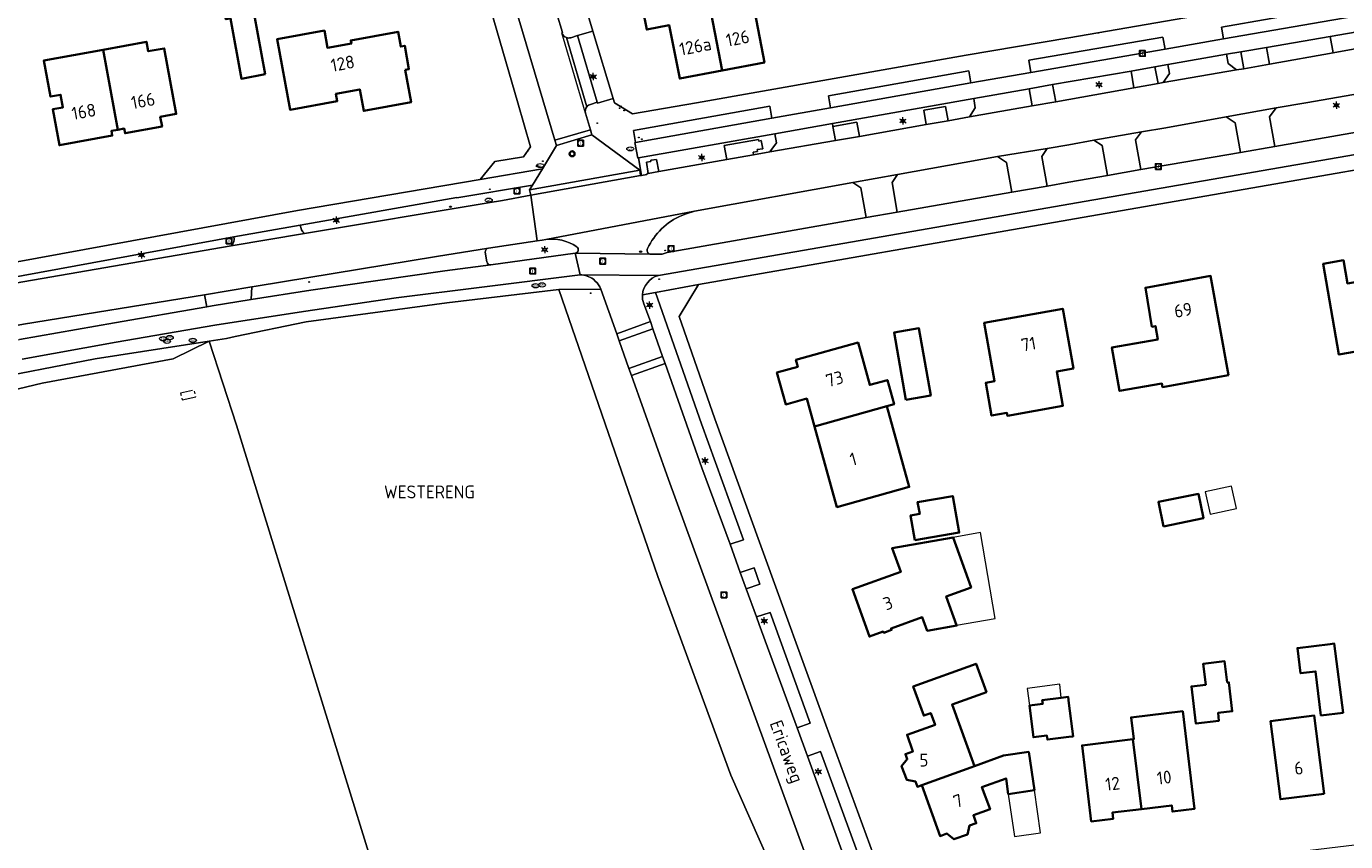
# Model space of a CAD drawing. Header units: metres. Extents: x 140853 to 145288, y 474558 to 480269.
# Tile 192 of 256: x 143355 to 143539, y 478647 to 478761. Entities that reach past the tile are written whole.
import ezdxf
from ezdxf.enums import TextEntityAlignment as Align

# ---------------------------------------------------------------- set-up
doc = ezdxf.new("R2010")
doc.units = ezdxf.units.M
doc.header["$MEASUREMENT"] = 0
doc.linetypes.add('AM-AS', pattern=[16, 10, -2, 2, -2])
for name, color, linetype, lineweight in [('B-WE-AM-AS_SPOOR_RAIL-G', 10, 'AM-AS', 18), ('B-WE-GR-BEPLANTING_CULTUUR_BODEMBEDEKKER-G', 90, 'Continuous', 18), ('B-WE-GR-BEPLANTING_CULTUUR_BOSPLANTSOEN-G', 90, 'GR-PLANTSOEN', 18), ('B-WE-GR-BOS_LOOF-G', 40, 'Continuous', 13), ('B-WE-GR-GRAS_KRUIDENRIJK-G', 80, 'Continuous', 18), ('B-WE-GR-GROENVOORZIENING-G', 80, 'Continuous', 18), ('B-WE-IE-TERREINAFSCHEIDING_KUNSTMATIG_HEKWERK-G', 20, 'IE-TERREINAFSCHEIDING-KUNSTMATIG', 18), ('B-WE-KL-DATA_TELECOM_KAST-S', 90, 'Continuous', 18), ('B-WE-KL-ET_LS_OV_LICHTMAST-S', 190, 'Continuous', 18), ('B-WE-KL-GAS_PUT-S', 30, 'Continuous', 18), ('B-WE-KL-WATER_BRANDLEIDING_PUT-S', 150, 'Continuous', 18), ('B-WE-KL-WATER_PUT-S', 170, 'Continuous', 18), ('B-WE-OG-BEBOUWING-G', 7, 'Continuous', 35), ('B-WE-OG-BEBOUWING_BIJGEBOUW-G', 7, 'Continuous', 18), ('B-WE-OG-BEBOUWING_HUISNUMMER-T18', 10, 'Continuous', 18), ('B-WE-OG-BEBOUWING_LUIFEL-G', 7, 'Continuous', 18), ('B-WE-OG-BEBOUWING_STRAATNAAM-T18', 10, 'Continuous', 18), ('B-WE-OG-TERREIN_ERF-G', 7, 'Continuous', 18), ('B-WE-RI-DRAINAGE_PUT-S', 90, 'Continuous', 18), ('B-WE-RI-GWA_RIOOLPUT-S', 30, 'Continuous', 18), ('B-WE-VH-GOOT-G', 170, 'Continuous', 18), ('B-WE-VH-ONVERHARD-G', 252, 'Continuous', 18), ('B-WE-VH-VERHARDING_ASFALT-G', 252, 'Continuous', 18), ('B-WE-VH-VERHARDING_BEDRIJFSVLOERPLAAT-G', 252, 'Continuous', 18), ('B-WE-VH-VERHARDING_BETONSTRAATSTEEN-G', 252, 'Continuous', 18), ('B-WE-VH-VERHARDING_GRASBETONSTEEN-G', 70, 'Continuous', 18), ('B-WE-VH-VERHARDING_STRAATBAKSTEEN-G', 252, 'Continuous', 18), ('B-WE-VH-VERHARDING_TEGEL-G', 252, 'Continuous', 18), ('X-XX-XX-ALGEMEEN-S', 7, 'Continuous', 18)]:
    doc.layers.add(name, color=color, linetype=linetype, lineweight=lineweight)
doc.styles.add('NLCS-ISO', font='txt')
doc.linetypes.add('GR-PLANTSOEN', pattern='A,0,[179,NLCS.shx,S=2,R=0,X=0,Y=0],-4', length=4)
doc.linetypes.add('IE-TERREINAFSCHEIDING-KUNSTMATIG', pattern='A,4,[82,NLCS.shx,S=0.75,R=90,X=0,Y=0],4,-2', length=10)

# ---------------------------------------------------------------- blocks, each defined once
blk = doc.blocks.new('SIE-WEG_AFVALBAK_TYPE_01')
for radius in [0.25, 0.156]:
    blk.add_circle((0, 0), radius)
blk = doc.blocks.new('B-SIE-WEG_LICHTMAST-SO')
at = {"ltscale": 0.1}
for p, q in [((-1.1, 0.63), (-2.19, 1.27)), ((0, 1.27), (0, 2.53)), ((1.1, 0.63), (2.19, 1.27)), ((-1.1, -0.63), (-2.19, -1.27)), ((0, -1.27), (0, -2.53)), ((1.1, -0.63), (2.19, -1.27))]:
    blk.add_line(p, q, dxfattribs=at)
at = {"flags": 128}
for points in [[(-1.16, 0.5), (1.16, 0.5)], [(-1.16, -0.5), (1.16, -0.5)]]:
    blk.add_lwpolyline(points, dxfattribs=at)
at = {"ltscale": 0.1}
blk.add_circle((0, 0), 1.27, dxfattribs=at)
at = {"style": 'NLCS-ISO'}
blk.add_attdef('TYPE', text='', height=1.8, dxfattribs=at).set_placement((0, 2.53), align=Align.BOTTOM_CENTER)
blk = doc.blocks.new('SRI-PUT_INSPECTIE-SO')
at = {"lineweight": -3, "flags": 128}
blk.add_lwpolyline([(-2, -2), (2, -2), (2, 2), (-2, 2)], close=True, dxfattribs=at)
at = {"lineweight": -3, "ltscale": 1.5}
blk.add_circle((0, 0), 2, dxfattribs=at)
at = {"ltscale": 0.1, "style": 'NLCS-ISO'}
blk.add_text('I', height=2.5, dxfattribs=at).set_placement((0, -0.01), align=Align.MIDDLE_CENTER)
blk = doc.blocks.new('SKL-GAS_PUT-SO')
at = {"color": 0, "linetype": 'ByBlock', "lineweight": 18}
blk.add_ellipse((0, 0), major_axis=(2.5, 0), ratio=0.601255, dxfattribs=at)
at = {"color": 0, "linetype": 'ByBlock', "lineweight": 18, "style": 'NLCS-ISO'}
blk.add_text('gas', height=1.8, dxfattribs=at).set_placement((0.12, 0.3), align=Align.MIDDLE_CENTER)
blk = doc.blocks.new('SKL-WATERLEIDINGPUT-SO')
at = {"color": 0, "linetype": 'ByBlock', "lineweight": 18}
blk.add_ellipse((0, 0), major_axis=(2.5, 0), ratio=0.54, dxfattribs=at)
at = {"color": 0, "linetype": 'ByBlock', "lineweight": 18, "style": 'NLCS-ISO'}
blk.add_text('wl', height=1.8, dxfattribs=at).set_placement((0, 0), align=Align.MIDDLE_CENTER)
blk = doc.blocks.new('SIE-WEG_STRAATPOT_BRANDKRAAN-SO')
blk.add_ellipse((0, 0), major_axis=(-0.729, 0), ratio=0.685994)
at = {"style": 'NLCS-ISO'}
blk.add_text('BR', height=0.4, dxfattribs=at).set_placement((-0.3, -0.15))
blk = doc.blocks.new('SRI-DRAIN_PUT-SO')
at = {"lineweight": -3}
for radius in [2, 1.5]:
    blk.add_circle((0, 0), radius, dxfattribs=at)

msp = doc.modelspace()

# ---------------------------------------------------------------- linework, layer by layer
at = {"layer": 'B-WE-AM-AS_SPOOR_RAIL-G', "ltscale": 0.2, "flags": 128}
msp.add_lwpolyline([(143376.321, 478708.551), (143378.241, 478708.981), (143378.033, 478709.908), (143376.113, 478709.478), (143376.321, 478708.551)], close=True, dxfattribs=at)
at = {"layer": 'B-WE-GR-BEPLANTING_CULTUUR_BODEMBEDEKKER-G', "ltscale": 0.2, "flags": 128}
for points in [[(143542.348, 478762.491), (143542.06, 478764.172), (143521.272, 478760.558), (143521.566, 478758.906), (143542.348, 478762.491)], [(143494.677, 478754.233), (143513.396, 478757.489), (143513.108, 478759.153), (143494.384, 478755.912), (143494.677, 478754.233)], [(143466.752, 478749.291), (143486.333, 478752.778), (143486.047, 478754.43), (143466.445, 478750.958), (143466.752, 478749.291)], [(143439.561, 478744.452), (143458.585, 478747.838), (143458.289, 478749.512), (143439.273, 478746.119), (143439.561, 478744.452)]]:
    msp.add_lwpolyline(points, close=True, dxfattribs=at)
at = {"layer": 'B-WE-GR-BEPLANTING_CULTUUR_BOSPLANTSOEN-G', "ltscale": 0.2, "flags": 128}
for points in [[(143436.928, 478717.754), (143434.729, 478723.979), (143428.843, 478723.928), (143442.675, 478683.923), (143452.856, 478656.225), (143458.042, 478644.471), (143453.984, 478642.374), (143455.724, 478637.797), (143456.244, 478638.062), (143464.309, 478642.177), (143444.139, 478697.433), (143438.975, 478711.965), (143438.627, 478712.945), (143437.268, 478716.793), (143436.928, 478717.754)], [(143287.039, 478692.376), (143336.399, 478706.021), (143356.809, 478710.899), (143375.082, 478714.261), (143380.074, 478716.752), (143364.193, 478714.264), (143347.849, 478711.102), (143340.715, 478709.391), (143328.023, 478705.736), (143326.621, 478705.332), (143291.993, 478695.964), (143254.32, 478685.342), (143238.221, 478680.73), (143238.317, 478679.66), (143243.893, 478680.448), (143287.039, 478692.376)]]:
    msp.add_lwpolyline(points, close=True, dxfattribs=at)
msp.add_lwpolyline([(143380.074, 478716.752), (143375.082, 478714.261), (143356.809, 478710.899), (143336.399, 478706.021), (143287.039, 478692.376), (143308.004, 478586.868), (143314.564, 478555.203), (143322.106, 478512.564), (143324.547, 478500), (143332.452, 478459.314), (143332.452, 478459.314, 0.0682945), (143340.824, 478462.486), (143340.824, 478462.486, 0.1753779), (143349.204, 478470.499), (143349.204, 478470.499, -0.1798474), (143354.174, 478475.493), (143354.174, 478475.493), (143353.555, 478478.85), (143349.244, 478500), (143332.947, 478579.953), (143371.025, 478599.492), (143372.292, 478593.571), (143375.211, 478594.189), (143373.782, 478600.907), (143410.288, 478619.782), (143383.897, 478705.012), (143380.074, 478716.752)], format="xyb", close=True, dxfattribs=at)
at = {"layer": 'B-WE-GR-BOS_LOOF-G', "ltscale": 0.2, "flags": 128}
msp.add_lwpolyline([(143410.288, 478619.782), (143452.074, 478641.387), (143453.984, 478642.374), (143458.042, 478644.471), (143452.856, 478656.225), (143442.675, 478683.923), (143428.843, 478723.928), (143413.23, 478722.073), (143393.632, 478719.441), (143383.725, 478717.403), (143382.509, 478717.133), (143380.074, 478716.752), (143383.897, 478705.012), (143410.288, 478619.782)], close=True, dxfattribs=at)
at = {"layer": 'B-WE-GR-GRAS_KRUIDENRIJK-G', "ltscale": 0.2, "flags": 128}
for points in [[(143423.148, 478750), (143424.914, 478743.842), (143423.923, 478742.463), (143419.948, 478741.801), (143417.897, 478739.299), (143426.562, 478740.763), (143428.534, 478744.044), (143428.319, 478744.766), (143421.482, 478767.772), (143417.519, 478780.977), (143417.417, 478780.953), (143417.417, 478780.953, 0.0872065), (143414.019, 478781.409), (143414.019, 478781.409), (143423.148, 478750)], [(143393.376, 478731.754), (143419.02, 478736.016), (143420.995, 478736.358), (143424.935, 478737.093), (143424.772, 478737.827), (143425.204, 478738.509), (143414.635, 478736.751), (143414.627, 478736.789), (143392.798, 478732.901), (143392.798, 478732.901, 0.1897614), (143393.376, 478731.754)], [(143471.738, 478733.997), (143470.999, 478738.148), (143469.847, 478738.891), (143447.801, 478734.885), (143446.625, 478734.522), (143446.003, 478734.285), (143446.003, 478734.285, 0.1850284), (143441.232, 478729.652), (143441.232, 478729.652, 0.5056489), (143441.559, 478728.894), (143441.559, 478728.894), (143443.277, 478728.884), (143443.987, 478729.092), (143471.738, 478733.997)], [(143383.172, 478730.032, 0.2601941), (143383.528, 478731.293), (143383.528, 478731.293), (143322.474, 478720.107), (143322.474, 478720.107, 0.2031949), (143323.072, 478719.249), (143323.072, 478719.249), (143340.338, 478722.665), (143383.172, 478730.032)], [(143412.956, 478726.57), (143412.973, 478726.572), (143419.376, 478727.388), (143419.376, 478727.388, -0.3834678), (143418.823, 478727.792), (143418.823, 478727.792), (143418.608, 478729.155), (143418.608, 478729.155, -0.3740395), (143419.044, 478729.729), (143419.044, 478729.729), (143411.823, 478728.536), (143386.664, 478724.4), (143386.056, 478724.299), (143385.961, 478722.544), (143394.267, 478723.861), (143412.956, 478726.57)], [(143379.428, 478723.194), (143354.207, 478719.097), (143354.207, 478719.097, 0.0254133), (143314.024, 478710.434), (143314.024, 478710.434), (143233.51, 478687.276), (143233.073, 478686.167), (143233.358, 478684.575), (143233.735, 478684.004), (143234.075, 478683.851), (143247.964, 478689.916), (143317.443, 478709.663), (143339.679, 478715.31), (143353.623, 478716.982), (143366.893, 478719.317), (143379.767, 478721.55), (143379.428, 478723.194)], [(143443.328, 478714.629), (143443.675, 478713.648), (143448.825, 478699.081), (143452.74, 478688.418), (143454.615, 478689.053), (143448.744, 478705.234), (143442.364, 478723.551), (143440.509, 478723.195), (143440.509, 478723.195, 0.1177422), (143440.727, 478721.956), (143440.727, 478721.956), (143441.625, 478719.466), (143441.97, 478718.485), (143443.328, 478714.629)], [(143467.565, 478643.676), (143468.729, 478640.56), (143471.854, 478641.744), (143465.366, 478659.525), (143463.522, 478658.858), (143468.53, 478645.141), (143468.162, 478644.995), (143468.162, 478644.995, 0.3953345), (143467.565, 478643.676)]]:
    msp.add_lwpolyline(points, format="xyb", close=True, dxfattribs=at)
for points in [[(143542.136, 478750), (143541.868, 478751.539), (143533.019, 478750), (143528.891, 478749.282), (143527.96, 478748.034), (143528.691, 478743.894), (143542.771, 478746.355), (143542.136, 478750)], [(143510.109, 478745.941), (143509.28, 478744.811), (143510.007, 478740.669), (143523.923, 478743.06), (143523.171, 478747.204), (143521.945, 478748.049), (143513.49, 478746.512), (143510.109, 478745.941)], [(143500, 478738.92), (143505.396, 478739.866), (143504.614, 478744.03), (143503.491, 478744.776), (143500, 478744.141), (143496.983, 478743.592), (143496.206, 478742.517), (143496.944, 478738.384), (143500, 478738.92)], [(143490.057, 478742.514), (143476.092, 478740.003), (143475.331, 478738.882), (143476.065, 478734.736), (143492.037, 478737.514), (143491.27, 478741.661), (143490.057, 478742.514)], [(143454.17, 478684.488), (143455.004, 478682.211), (143456.896, 478682.835), (143456.106, 478685.118), (143454.17, 478684.488)], [(143456.435, 478678.279), (143456.81, 478677.214), (143462.105, 478662.81), (143463.927, 478663.487), (143458.326, 478678.909), (143456.435, 478678.279)]]:
    msp.add_lwpolyline(points, close=True, dxfattribs=at)
msp.add_lwpolyline([(143347.849, 478711.102), (143364.193, 478714.264), (143380.074, 478716.752), (143382.509, 478717.133), (143383.725, 478717.403), (143393.632, 478719.441), (143413.23, 478722.073), (143428.843, 478723.928), (143434.729, 478723.979), (143434.729, 478723.979, 0.1234355), (143433.947, 478725.132), (143433.947, 478725.132), (143433.687, 478725.372), (143433.687, 478725.372, 0.1471572), (143431.837, 478726.006), (143431.837, 478726.006), (143418.109, 478724.288), (143418.109, 478724.288), (143406.193, 478722.806), (143393.263, 478720.904), (143380.895, 478718.959), (143367.134, 478716.604), (143354.017, 478714.254)], format="xyb", dxfattribs=at)
at = {"layer": 'B-WE-GR-GROENVOORZIENING-G', "ltscale": 0.2, "flags": 128}
for points in [[(143541.684, 478757.84), (143541.269, 478760.07), (143536.419, 478759.238), (143536.839, 478756.974), (143541.684, 478757.84)], [(143524.383, 478754.748), (143527.965, 478755.388), (143527.554, 478757.717), (143523.956, 478757.099), (143524.383, 478754.748)], [(143511.998, 478754.994), (143508.661, 478754.416), (143509.043, 478752.071), (143512.465, 478752.679), (143511.998, 478754.994)], [(143494.444, 478751.952), (143494.876, 478749.554), (143498.168, 478750.139), (143497.714, 478752.519), (143494.444, 478751.952)], [(143483.133, 478747.492), (143482.805, 478749.467), (143479.749, 478748.966), (143480.081, 478746.951), (143483.133, 478747.492)], [(143467.428, 478744.711), (143470.772, 478745.303), (143470.433, 478747.305), (143467.078, 478746.682), (143467.428, 478744.711)], [(143452.27, 478742.071), (143456.013, 478742.73), (143455.945, 478743.099), (143456.579, 478743.194), (143456.505, 478743.453), (143457.294, 478743.566), (143457.081, 478744.708), (143456.738, 478744.648), (143456.692, 478744.874), (143451.924, 478744.014), (143452.27, 478742.071)], [(143442.784, 478740.402), (143442.493, 478742.084), (143441.67, 478741.978), (143441.704, 478741.809), (143441.089, 478741.719), (143441.305, 478740.142), (143442.784, 478740.402)]]:
    msp.add_lwpolyline(points, close=True, dxfattribs=at)
at = {"layer": 'B-WE-IE-TERREINAFSCHEIDING_KUNSTMATIG_HEKWERK-G', "ltscale": 0.2, "flags": 128}
for points in [[(143414.019, 478781.409), (143423.148, 478750)], [(143423.148, 478750), (143424.914, 478743.842)], [(143417.897, 478739.299), (143419.948, 478741.801), (143423.923, 478742.463), (143424.914, 478743.842)], [(143428.843, 478723.928), (143413.23, 478722.073), (143393.632, 478719.441), (143383.725, 478717.403)], [(143458.042, 478644.471), (143452.856, 478656.225), (143442.675, 478683.923), (143428.843, 478723.928)], [(143383.725, 478717.403), (143382.509, 478717.133), (143380.074, 478716.752)], [(143380.074, 478716.752), (143364.193, 478714.264), (143347.849, 478711.102), (143340.715, 478709.391)]]:
    msp.add_lwpolyline(points, dxfattribs=at)
at = {"layer": 'B-WE-OG-BEBOUWING-G', "ltscale": 0.2, "flags": 128}
for points in [[(143387.914, 478753.96), (143386.373, 478762.36), (143386.609, 478762.403), (143385.565, 478768.088), (143381.395, 478767.323), (143382.437, 478761.647), (143383.056, 478761.761), (143384.6, 478753.352), (143387.914, 478753.96)], [(143449.577, 478765.153), (143449.486, 478765.136), (143448.942, 478767.935), (143439.947, 478766.206), (143441.116, 478760.189), (143444.269, 478760.795), (143445.715, 478753.354), (143451.622, 478754.49), (143449.577, 478765.153)], [(143449.577, 478765.153), (143451.622, 478754.49), (143457.529, 478755.625), (143455.479, 478766.29), (143449.577, 478765.153)], [(143407.42, 478754.592), (143407.961, 478754.691), (143407.366, 478757.937), (143406.825, 478757.838), (143406.446, 478759.903), (143399.846, 478758.692), (143399.924, 478758.269), (143396.598, 478757.658), (143396.158, 478760.058), (143389.568, 478758.848), (143391.374, 478749.012), (143397.964, 478750.222), (143397.778, 478751.235), (143401.102, 478751.846), (143401.653, 478748.846), (143408.253, 478750.058), (143407.42, 478754.592)], [(143365.302, 478757.394), (143367.352, 478746.238), (143368.247, 478746.403), (143368.368, 478745.744), (143373.527, 478746.692), (143373.281, 478748.03), (143375.501, 478748.436), (143373.824, 478757.578), (143371.601, 478757.169), (143371.355, 478758.507), (143365.302, 478757.394)], [(143365.302, 478757.394), (143357.03, 478755.874), (143357.953, 478750.855), (143359.379, 478751.117), (143359.706, 478749.337), (143358.29, 478749.077), (143359.202, 478744.059), (143366.578, 478745.415), (143366.457, 478746.074), (143367.352, 478746.238), (143365.302, 478757.394)], [(143544.333, 478716.042), (143542.734, 478725.467), (143538.83, 478724.791), (143538.268, 478728.033), (143535.46, 478727.546), (143537.656, 478714.885), (143544.333, 478716.042)], [(143522.242, 478712.023), (143519.749, 478725.835), (143510.667, 478724.196), (143511.568, 478718.764), (143512.051, 478718.847), (143512.376, 478716.975), (143506.002, 478715.87), (143507.053, 478709.812), (143512.965, 478710.837), (143513.051, 478710.345), (143522.242, 478712.023)], [(143500.631, 478712.941), (143499.146, 478721.26), (143488.181, 478719.302), (143489.633, 478711.171), (143488.392, 478710.949), (143489.211, 478706.362), (143491.338, 478706.741), (143491.408, 478706.348), (143499.154, 478707.73), (143498.298, 478712.525), (143500.631, 478712.941)], [(143477.269, 478708.567), (143480.726, 478709.175), (143479.079, 478718.547), (143475.622, 478717.94), (143477.269, 478708.567)], [(143464.5, 478704.861), (143474.609, 478707.662), (143475.611, 478707.941), (143474.673, 478711.313), (143472.226, 478710.632), (143470.583, 478716.538), (143461.922, 478714.129), (143462.19, 478713.166), (143459.271, 478712.354), (143460.503, 478707.922), (143463.423, 478708.734), (143464.5, 478704.861)], [(143474.609, 478707.662), (143464.5, 478704.861), (143467.63, 478693.608), (143477.736, 478696.419), (143474.609, 478707.662)], [(143513.164, 478690.901), (143518.747, 478692.05), (143518.048, 478695.447), (143512.477, 478694.333), (143513.164, 478690.901)], [(143478.525, 478688.975), (143484.693, 478690.047), (143483.806, 478695.15), (143478.899, 478694.297), (143479.184, 478692.662), (143477.923, 478692.443), (143478.525, 478688.975)], [(143484.323, 478677.149), (143482.886, 478681.143), (143486.348, 478682.403), (143483.839, 478689.375), (143475.342, 478687.873), (143476.547, 478684.567), (143469.804, 478682.144), (143472.174, 478675.554), (143474.104, 478676.243), (143474.164, 478676.075), (143475.266, 478676.468), (143475.187, 478676.695), (143479.531, 478678.243), (143480.237, 478676.37), (143484.345, 478677.087), (143484.323, 478677.149)], [(143536.425, 478674.509), (143531.867, 478673.947), (143532.3, 478670.434), (143534.404, 478670.693), (143535.132, 478664.552), (143538.234, 478664.919), (143536.991, 478674.579), (143536.425, 478674.509)], [(143479.496, 478654.845), (143486.813, 478657.47), (143483.696, 478666.06), (143488.479, 478667.796), (143487.04, 478671.763), (143478.279, 478668.584), (143479.749, 478664.532), (143480.717, 478664.884), (143481.32, 478663.222), (143477.416, 478661.845), (143478.234, 478659.525), (143477.188, 478659.156), (143477.44, 478658.439), (143476.654, 478657.493), (143477.377, 478655.573), (143478.611, 478655.324), (143478.878, 478654.613), (143479.496, 478654.845)], [(143522.072, 478669.124), (143521.705, 478672.101), (143518.717, 478671.733), (143519.075, 478668.835), (143517.07, 478668.587), (143517.708, 478663.417), (143520.924, 478663.813), (143520.79, 478664.895), (143522.782, 478665.141), (143522.31, 478669.153), (143522.072, 478669.124)], [(143500, 478666.267), (143499.892, 478667.131), (143498.927, 478667.01), (143496.284, 478666.679), (143496.349, 478666.161), (143494.494, 478665.928), (143495.046, 478661.512), (143496.934, 478661.748), (143497.006, 478661.172), (143500, 478661.547), (143500.582, 478661.619), (143500, 478666.267)], [(143510.123, 478651.487), (143514.325, 478651.995), (143514.429, 478651.131), (143517.507, 478651.503), (143515.869, 478665.135), (143508.661, 478664.269), (143509.026, 478661.231), (143508.911, 478661.217), (143510.123, 478651.487)], [(143535.603, 478653.625), (143534.211, 478664.536), (143528.11, 478663.758), (143529.496, 478652.85), (143535.603, 478653.625)], [(143510.123, 478651.487), (143508.911, 478661.217), (143501.839, 478660.367), (143503.12, 478649.764), (143506.169, 478650.132), (143506.065, 478650.996), (143510.123, 478651.487)], [(143486.813, 478657.47), (143479.496, 478654.845), (143482.037, 478647.73), (143482.98, 478648.063), (143483.965, 478647.279), (143485.871, 478647.948), (143486.127, 478649.182), (143487.079, 478649.511), (143486.681, 478650.625), (143488.993, 478651.464), (143487.874, 478654.547), (143491.23, 478655.765), (143491.545, 478653.588), (143495.177, 478654.114), (143494.404, 478659.458), (143490.889, 478658.949), (143486.813, 478657.47)]]:
    msp.add_lwpolyline(points, close=True, dxfattribs=at)
at = {"layer": 'B-WE-OG-BEBOUWING_BIJGEBOUW-G', "ltscale": 0.2, "flags": 128}
for points in [[(143523.344, 478693.424), (143522.678, 478696.501), (143519.019, 478695.71), (143519.712, 478692.638), (143523.344, 478693.424)], [(143494.494, 478665.928), (143496.349, 478666.161), (143496.284, 478666.679), (143498.927, 478667.01), (143498.722, 478668.906), (143494.18, 478668.309), (143494.494, 478665.928)]]:
    msp.add_lwpolyline(points, close=True, dxfattribs=at)
at = {"layer": 'B-WE-OG-BEBOUWING_LUIFEL-G', "ltscale": 0.2, "flags": 128}
for points in [[(143486.348, 478682.403), (143482.886, 478681.143), (143484.323, 478677.149), (143489.698, 478678.072), (143487.643, 478690.047), (143483.839, 478689.375), (143486.348, 478682.403)], [(143491.545, 478653.588), (143492.404, 478647.65), (143496.036, 478648.176), (143495.177, 478654.114), (143491.545, 478653.588)]]:
    msp.add_lwpolyline(points, close=True, dxfattribs=at)
at = {"layer": 'B-WE-OG-TERREIN_ERF-G', "ltscale": 0.2, "flags": 128}
for points in [[(143436.605, 478750), (143439.146, 478748.431), (143448.04, 478750), (143485.654, 478756.637), (143500, 478759.04), (143572.013, 478771.521), (143573.421, 478771.765), (143575.329, 478774.195), (143573.566, 478799.588), (143573.251, 478806.772), (143573.004, 478825.404), (143574.002, 478851.153), (143572.176, 478852.808), (143570.093, 478852.474), (143568.656, 478852.225), (143500, 478840.327), (143416.064, 478825.756), (143414.669, 478823.529), (143420.877, 478802.718), (143424.92, 478789.168), (143432.264, 478764.551), (143433.624, 478759.993), (143436.433, 478750.577), (143436.605, 478750)], [(143387.914, 478753.96), (143384.6, 478753.352), (143383.056, 478761.761), (143382.437, 478761.647), (143381.395, 478767.323), (143385.565, 478768.088), (143386.609, 478762.403), (143386.373, 478762.36), (143387.914, 478753.96)], [(143451.622, 478754.49), (143445.715, 478753.354), (143444.269, 478760.795), (143441.116, 478760.189), (143439.947, 478766.206), (143448.942, 478767.935), (143449.486, 478765.136), (143449.577, 478765.153), (143455.479, 478766.29), (143457.529, 478755.625), (143451.622, 478754.49)], [(143407.42, 478754.592), (143408.253, 478750.058), (143401.653, 478748.846), (143401.102, 478751.846), (143397.778, 478751.235), (143397.964, 478750.222), (143391.374, 478749.012), (143389.568, 478758.848), (143396.158, 478760.058), (143396.598, 478757.658), (143399.924, 478758.269), (143399.846, 478758.692), (143406.446, 478759.903), (143406.825, 478757.838), (143407.366, 478757.937), (143407.961, 478754.691), (143407.42, 478754.592)], [(143367.352, 478746.238), (143366.457, 478746.074), (143366.578, 478745.415), (143359.202, 478744.059), (143358.29, 478749.077), (143359.706, 478749.337), (143359.379, 478751.117), (143357.953, 478750.855), (143357.03, 478755.874), (143365.302, 478757.394), (143371.355, 478758.507), (143371.601, 478757.169), (143373.824, 478757.578), (143375.501, 478748.436), (143373.281, 478748.03), (143373.527, 478746.692), (143368.368, 478745.744), (143368.247, 478746.403), (143367.352, 478746.238)], [(143582.488, 478655.669), (143583.221, 478674.652), (143583.779, 478687.875), (143583.98, 478695.876), (143584.094, 478708.054), (143583.818, 478714.29), (143583.444, 478728.506), (143582.246, 478743.762), (143577.478, 478747.14), (143500, 478733.649), (143448.33, 478724.644), (143445.634, 478720.172), (143450.632, 478705.895), (143456.835, 478688.69), (143466.116, 478663.216), (143473.76, 478642.309), (143478.877, 478639.152), (143500, 478641.693), (143540.99, 478646.623), (143540.974, 478646.752), (143558.459, 478648.919), (143578.55, 478651.336), (143582.488, 478655.669)], [(143542.734, 478725.467), (143547, 478726.206), (143546.439, 478729.448), (143549.247, 478729.935), (143551.443, 478717.274), (143544.333, 478716.042), (143537.656, 478714.885), (143535.46, 478727.546), (143538.268, 478728.033), (143538.83, 478724.791), (143542.734, 478725.467)], [(143522.242, 478712.023), (143513.051, 478710.345), (143512.965, 478710.837), (143507.053, 478709.812), (143506.002, 478715.87), (143512.376, 478716.975), (143512.051, 478718.847), (143511.568, 478718.764), (143510.667, 478724.196), (143519.749, 478725.835), (143522.242, 478712.023)], [(143488.392, 478710.949), (143489.633, 478711.171), (143488.181, 478719.302), (143499.146, 478721.26), (143500.631, 478712.941), (143498.298, 478712.525), (143499.154, 478707.73), (143491.408, 478706.348), (143491.338, 478706.741), (143489.211, 478706.362), (143488.392, 478710.949)], [(143477.269, 478708.567), (143475.622, 478717.94), (143479.079, 478718.547), (143480.726, 478709.175), (143477.269, 478708.567)], [(143474.609, 478707.662), (143477.736, 478696.419), (143467.63, 478693.608), (143464.5, 478704.861), (143463.423, 478708.734), (143460.503, 478707.922), (143459.271, 478712.354), (143462.19, 478713.166), (143461.922, 478714.129), (143470.583, 478716.538), (143472.226, 478710.632), (143474.673, 478711.313), (143475.611, 478707.941), (143474.609, 478707.662)], [(143518.747, 478692.05), (143513.164, 478690.901), (143512.477, 478694.333), (143518.048, 478695.447), (143518.747, 478692.05)], [(143478.525, 478688.975), (143477.923, 478692.443), (143479.184, 478692.662), (143478.899, 478694.297), (143483.806, 478695.15), (143484.693, 478690.047), (143478.525, 478688.975)], [(143482.886, 478681.143), (143484.323, 478677.149), (143484.345, 478677.087), (143480.237, 478676.37), (143479.531, 478678.243), (143475.187, 478676.695), (143475.266, 478676.468), (143474.164, 478676.075), (143474.104, 478676.243), (143472.174, 478675.554), (143469.804, 478682.144), (143476.547, 478684.567), (143475.342, 478687.873), (143483.839, 478689.375), (143486.348, 478682.403), (143482.886, 478681.143)], [(143536.425, 478674.509), (143536.991, 478674.579), (143538.234, 478664.919), (143535.132, 478664.552), (143534.404, 478670.693), (143532.3, 478670.434), (143531.867, 478673.947), (143536.425, 478674.509)], [(143491.545, 478653.588), (143491.23, 478655.765), (143487.874, 478654.547), (143488.993, 478651.464), (143486.681, 478650.625), (143487.079, 478649.511), (143486.127, 478649.182), (143485.871, 478647.948), (143483.965, 478647.279), (143482.98, 478648.063), (143482.037, 478647.73), (143479.496, 478654.845), (143478.878, 478654.613), (143478.611, 478655.324), (143477.377, 478655.573), (143476.654, 478657.493), (143477.44, 478658.439), (143477.188, 478659.156), (143478.234, 478659.525), (143477.416, 478661.845), (143481.32, 478663.222), (143480.717, 478664.884), (143479.749, 478664.532), (143478.279, 478668.584), (143487.04, 478671.763), (143488.479, 478667.796), (143483.696, 478666.06), (143486.813, 478657.47), (143490.889, 478658.949), (143494.404, 478659.458), (143495.177, 478654.114), (143491.545, 478653.588)], [(143522.072, 478669.124), (143522.31, 478669.153), (143522.782, 478665.141), (143520.79, 478664.895), (143520.924, 478663.813), (143517.708, 478663.417), (143517.07, 478668.587), (143519.075, 478668.835), (143518.717, 478671.733), (143521.705, 478672.101), (143522.072, 478669.124)], [(143499.892, 478667.131), (143500, 478666.267), (143500.582, 478661.619), (143500, 478661.547), (143497.006, 478661.172), (143496.934, 478661.748), (143495.046, 478661.512), (143494.494, 478665.928), (143496.349, 478666.161), (143496.284, 478666.679), (143498.927, 478667.01), (143499.892, 478667.131)], [(143508.911, 478661.217), (143509.026, 478661.231), (143508.661, 478664.269), (143515.869, 478665.135), (143517.507, 478651.503), (143514.429, 478651.131), (143514.325, 478651.995), (143510.123, 478651.487), (143506.065, 478650.996), (143506.169, 478650.132), (143503.12, 478649.764), (143501.839, 478660.367), (143508.911, 478661.217)], [(143535.603, 478653.625), (143529.496, 478652.85), (143528.11, 478663.758), (143534.211, 478664.536), (143535.603, 478653.625)]]:
    msp.add_lwpolyline(points, close=True, dxfattribs=at)
msp.add_lwpolyline([(143314.157, 478763.059), (143316.543, 478750), (143316.543, 478750), (143321.416, 478722.072), (143352.824, 478727.735), (143392.393, 478734.961), (143417.897, 478739.299), (143419.948, 478741.801), (143423.923, 478742.463), (143424.914, 478743.842), (143423.148, 478750), (143414.019, 478781.409)], dxfattribs=at)
at = {"layer": 'B-WE-VH-GOOT-G', "ltscale": 0.2, "flags": 128}
msp.add_lwpolyline([(143432.573, 478748.527), (143429.274, 478759.756)], dxfattribs=at)
at = {"layer": 'B-WE-VH-ONVERHARD-G', "ltscale": 0.2, "flags": 128}
msp.add_lwpolyline([(143379.767, 478721.55), (143380.521, 478721.681), (143385.961, 478722.544), (143386.056, 478724.299), (143379.428, 478723.194), (143379.767, 478721.55)], close=True, dxfattribs=at)
at = {"layer": 'B-WE-VH-VERHARDING_ASFALT-G', "ltscale": 0.2, "flags": 128}
for points in [[(143542.348, 478762.491), (143521.566, 478758.906), (143513.396, 478757.489), (143494.677, 478754.233), (143486.333, 478752.778), (143466.752, 478749.291), (143458.585, 478747.838), (143439.561, 478744.452), (143439.474, 478744.44), (143439.857, 478742.28), (143439.948, 478742.294), (143458.976, 478745.677), (143467.004, 478747.098), (143486.724, 478750.603), (143494.444, 478751.952), (143497.714, 478752.519), (143508.661, 478754.416), (143511.998, 478754.994), (143513.798, 478755.306), (143521.979, 478756.76), (143523.956, 478757.099), (143527.554, 478757.717), (143536.419, 478759.238), (143541.269, 478760.07)], [(143541.684, 478757.84), (143536.839, 478756.974), (143527.965, 478755.388), (143524.383, 478754.748), (143523.352, 478754.564), (143513.157, 478752.802), (143512.465, 478752.679), (143509.043, 478752.071), (143498.168, 478750.139), (143494.876, 478749.554), (143486.127, 478748.022), (143483.133, 478747.492), (143480.081, 478746.951), (143470.772, 478745.303), (143467.428, 478744.711), (143458.3, 478743.132), (143456.013, 478742.73), (143452.27, 478742.071), (143442.784, 478740.402), (143441.305, 478740.142), (143441.181, 478740.12), (143441.12, 478739.992), (143440.378, 478739.867), (143440.257, 478739.863), (143424.935, 478737.093), (143425.86, 478730.718), (143426.517, 478730.813), (143427.024, 478730.91), (143447.801, 478734.885), (143469.847, 478738.891), (143476.092, 478740.003), (143476.092, 478740.003), (143490.057, 478742.514), (143496.983, 478743.592), (143500, 478744.141), (143503.491, 478744.776), (143510.109, 478745.941), (143513.49, 478746.512), (143521.945, 478748.049), (143528.891, 478749.282), (143533.019, 478750), (143541.868, 478751.539)], [(143542.771, 478746.355), (143528.691, 478743.894), (143523.923, 478743.06), (143510.007, 478740.669), (143505.396, 478739.866), (143500, 478738.92), (143496.944, 478738.384), (143492.037, 478737.514), (143476.065, 478734.736), (143476.065, 478734.736), (143471.738, 478733.997), (143443.987, 478729.092), (143443.277, 478728.884), (143441.559, 478728.894), (143431.151, 478729.004), (143431.837, 478726.006), (143442.74, 478725.909), (143474.096, 478731.32), (143500, 478735.838), (143559.813, 478746.228)], [(143354.017, 478714.254), (143367.134, 478716.604), (143380.895, 478718.959), (143393.263, 478720.904), (143406.193, 478722.806), (143418.109, 478724.288), (143431.837, 478726.006), (143431.151, 478729.004), (143419.376, 478727.388), (143412.973, 478726.572), (143412.956, 478726.57), (143394.267, 478723.861), (143385.961, 478722.544), (143380.521, 478721.681), (143379.767, 478721.55), (143366.893, 478719.317), (143353.623, 478716.982)]]:
    msp.add_lwpolyline(points, dxfattribs=at)
msp.add_lwpolyline([(143354.207, 478719.097), (143379.428, 478723.194), (143386.056, 478724.299), (143386.664, 478724.4), (143411.823, 478728.536), (143419.044, 478729.729), (143425.86, 478730.718), (143424.935, 478737.093), (143420.995, 478736.358), (143419.02, 478736.016), (143393.376, 478731.754), (143383.172, 478730.032), (143340.338, 478722.665), (143323.072, 478719.249), (143319.82, 478718.437), (143291.23, 478710.379), (143283.971, 478708.389), (143227.25, 478691.915), (143228.972, 478685.985), (143233.51, 478687.276), (143314.024, 478710.434), (143314.024, 478710.434, -0.0254133), (143354.207, 478719.097)], format="xyb", close=True, dxfattribs=at)
at = {"layer": 'B-WE-VH-VERHARDING_BEDRIJFSVLOERPLAAT-G', "ltscale": 0.2, "flags": 128}
for points in [[(143433.471, 478745.512), (143433.26, 478746.221), (143428.319, 478744.766), (143428.534, 478744.044), (143433.471, 478745.512)], [(143424.772, 478737.827), (143424.935, 478737.093), (143440.257, 478739.863), (143440.151, 478740.597), (143424.772, 478737.827)]]:
    msp.add_lwpolyline(points, close=True, dxfattribs=at)
at = {"layer": 'B-WE-VH-VERHARDING_BETONSTRAATSTEEN-G', "ltscale": 0.2, "flags": 128}
msp.add_lwpolyline([(143421.482, 478767.772), (143428.319, 478744.766), (143433.26, 478746.221), (143432.573, 478748.527), (143432.573, 478748.527, -0.2399398), (143432.776, 478749.44), (143432.776, 478749.44), (143429.91, 478759.073), (143429.91, 478759.073, -0.2100382), (143429.274, 478759.756), (143429.274, 478759.756), (143429.383, 478759.793), (143428.576, 478762.395)], format="xyb", dxfattribs=at)
for points in [[(143429.91, 478759.073, 0.1563772), (143430.511, 478759.061), (143430.511, 478759.061), (143431.459, 478759.355), (143433.624, 478759.993), (143432.264, 478764.551), (143430.085, 478763.896), (143429.164, 478763.619), (143429.164, 478763.619, 0.1691463), (143428.625, 478763.248), (143428.625, 478763.248, 0.2309413), (143428.469, 478762.382), (143428.469, 478762.382), (143428.576, 478762.395), (143429.383, 478759.793), (143429.274, 478759.756), (143429.274, 478759.756, 0.2100382), (143429.91, 478759.073)], [(143430.511, 478759.061, -0.1563772), (143429.91, 478759.073), (143429.91, 478759.073), (143432.776, 478749.44), (143432.776, 478749.44, -0.1434624), (143433.254, 478749.765), (143433.254, 478749.765), (143434.197, 478750.063), (143431.459, 478759.355), (143430.511, 478759.061)], [(143431.151, 478729.004), (143441.559, 478728.894), (143441.559, 478728.894, -0.5056489), (143441.232, 478729.652), (143441.232, 478729.652, -0.1850284), (143446.003, 478734.285), (143446.003, 478734.285), (143446.625, 478734.522), (143447.801, 478734.885), (143427.024, 478730.91), (143427.024, 478730.91, -0.1893889), (143431.354, 478729.908), (143431.354, 478729.908, -0.6781793), (143431.151, 478729.004)], [(143427.024, 478730.91), (143426.517, 478730.813), (143425.86, 478730.718), (143419.044, 478729.729), (143419.044, 478729.729, 0.3740395), (143418.608, 478729.155), (143418.608, 478729.155), (143418.823, 478727.792), (143418.823, 478727.792, 0.3834678), (143419.376, 478727.388), (143419.376, 478727.388), (143431.151, 478729.004), (143431.151, 478729.004, 0.6781793), (143431.354, 478729.908), (143431.354, 478729.908, 0.1893889), (143427.024, 478730.91)], [(143442.74, 478725.909), (143431.837, 478726.006), (143431.837, 478726.006, -0.1471572), (143433.687, 478725.372), (143433.687, 478725.372), (143433.947, 478725.132), (143433.947, 478725.132, -0.1234355), (143434.729, 478723.979), (143434.729, 478723.979), (143436.928, 478717.754), (143441.625, 478719.466), (143440.727, 478721.956), (143440.727, 478721.956, -0.1177422), (143440.509, 478723.195), (143440.509, 478723.195, -0.306351), (143442.74, 478725.909)]]:
    msp.add_lwpolyline(points, format="xyb", close=True, dxfattribs=at)
for points in [[(143431.459, 478759.355), (143434.197, 478750.063), (143434.238, 478749.925), (143436.433, 478750.577), (143433.624, 478759.993), (143431.459, 478759.355)], [(143437.268, 478716.793), (143441.97, 478718.485), (143441.625, 478719.466), (143436.928, 478717.754), (143437.268, 478716.793)], [(143441.97, 478718.485), (143437.268, 478716.793), (143438.627, 478712.945), (143443.328, 478714.629), (143441.97, 478718.485)], [(143443.675, 478713.648), (143443.328, 478714.629), (143438.627, 478712.945), (143438.975, 478711.965), (143443.675, 478713.648)]]:
    msp.add_lwpolyline(points, close=True, dxfattribs=at)
for points in [[(143473.76, 478642.309), (143466.116, 478663.216), (143456.835, 478688.69), (143450.632, 478705.895), (143445.634, 478720.172), (143448.33, 478724.644), (143448.33, 478724.644), (143442.364, 478723.551), (143448.744, 478705.234), (143454.615, 478689.053), (143452.74, 478688.418), (143454.17, 478684.488), (143456.106, 478685.118), (143456.896, 478682.835), (143455.004, 478682.211), (143456.435, 478678.279), (143458.326, 478678.909), (143463.927, 478663.487), (143462.105, 478662.81), (143463.522, 478658.858), (143465.366, 478659.525), (143471.854, 478641.744)], [(143468.53, 478645.141), (143463.522, 478658.858), (143462.105, 478662.81), (143456.81, 478677.214), (143456.435, 478678.279), (143455.004, 478682.211), (143454.17, 478684.488), (143452.74, 478688.418), (143448.825, 478699.081), (143443.675, 478713.648), (143438.975, 478711.965), (143444.139, 478697.433), (143464.309, 478642.177)]]:
    msp.add_lwpolyline(points, dxfattribs=at)
at = {"layer": 'B-WE-VH-VERHARDING_GRASBETONSTEEN-G', "ltscale": 0.2, "flags": 128}
for points in [[(143527.554, 478757.717), (143527.965, 478755.388), (143536.839, 478756.974), (143536.419, 478759.238), (143527.554, 478757.717)], [(143523.352, 478754.564), (143524.383, 478754.748), (143523.956, 478757.099), (143521.979, 478756.76), (143522.192, 478755.488), (143523.352, 478754.564)], [(143497.714, 478752.519), (143498.168, 478750.139), (143509.043, 478752.071), (143508.661, 478754.416), (143497.714, 478752.519)], [(143511.998, 478754.994), (143512.465, 478752.679), (143513.157, 478752.802), (143514.031, 478754.068), (143513.798, 478755.306), (143511.998, 478754.994)], [(143486.724, 478750.603), (143467.004, 478747.098), (143467.078, 478746.682), (143470.433, 478747.305), (143470.772, 478745.303), (143480.081, 478746.951), (143479.749, 478748.966), (143482.805, 478749.467), (143483.133, 478747.492), (143486.127, 478748.022), (143486.917, 478749.289), (143486.724, 478750.603)], [(143458.3, 478743.132), (143459.197, 478744.402), (143458.976, 478745.677), (143439.948, 478742.294), (143440.378, 478739.867), (143441.12, 478739.992), (143441.181, 478740.12), (143441.305, 478740.142), (143441.089, 478741.719), (143441.704, 478741.809), (143441.67, 478741.978), (143442.493, 478742.084), (143442.784, 478740.402), (143452.27, 478742.071), (143451.924, 478744.014), (143456.692, 478744.874), (143456.738, 478744.648), (143457.081, 478744.708), (143457.294, 478743.566), (143456.505, 478743.453), (143456.579, 478743.194), (143455.945, 478743.099), (143456.013, 478742.73), (143458.3, 478743.132)]]:
    msp.add_lwpolyline(points, close=True, dxfattribs=at)
at = {"layer": 'B-WE-VH-VERHARDING_STRAATBAKSTEEN-G', "ltscale": 0.2, "flags": 128}
msp.add_lwpolyline([(143383.528, 478731.293, -0.2601941), (143383.172, 478730.032), (143383.172, 478730.032), (143393.376, 478731.754), (143393.376, 478731.754, -0.1897614), (143392.798, 478732.901), (143392.798, 478732.901), (143383.528, 478731.293)], format="xyb", close=True, dxfattribs=at)
at = {"layer": 'B-WE-VH-VERHARDING_TEGEL-G', "ltscale": 0.2, "flags": 128}
msp.add_lwpolyline([(143572.013, 478771.521), (143500, 478759.04), (143485.654, 478756.637), (143448.04, 478750), (143439.146, 478748.431), (143439.146, 478748.431), (143436.605, 478750), (143436.433, 478750.577), (143434.238, 478749.925), (143434.197, 478750.063), (143433.254, 478749.765), (143433.254, 478749.765, 0.1434624), (143432.776, 478749.44), (143432.776, 478749.44, 0.2399398), (143432.573, 478748.527), (143432.573, 478748.527), (143433.26, 478746.221), (143433.471, 478745.512), (143440.151, 478740.597), (143440.257, 478739.863), (143440.378, 478739.867), (143439.948, 478742.294), (143439.857, 478742.28), (143439.474, 478744.44), (143439.561, 478744.452), (143439.273, 478746.119), (143458.289, 478749.512), (143458.585, 478747.838), (143466.752, 478749.291), (143466.445, 478750.958), (143486.047, 478754.43), (143486.333, 478752.778), (143494.677, 478754.233), (143494.384, 478755.912), (143513.108, 478759.153), (143513.396, 478757.489), (143521.566, 478758.906), (143521.272, 478760.558), (143542.06, 478764.172)], format="xyb", dxfattribs=at)
for points in [[(143523.352, 478754.564), (143522.192, 478755.488), (143521.979, 478756.76), (143513.798, 478755.306), (143514.031, 478754.068), (143513.157, 478752.802), (143523.352, 478754.564)], [(143494.876, 478749.554), (143494.444, 478751.952), (143486.724, 478750.603), (143486.917, 478749.289), (143486.127, 478748.022), (143494.876, 478749.554)], [(143528.891, 478749.282), (143521.945, 478748.049), (143523.171, 478747.204), (143523.923, 478743.06), (143528.691, 478743.894), (143527.96, 478748.034), (143528.891, 478749.282)], [(143467.004, 478747.098), (143458.976, 478745.677), (143459.197, 478744.402), (143458.3, 478743.132), (143467.428, 478744.711), (143467.078, 478746.682), (143467.004, 478747.098)], [(143426.562, 478740.763), (143425.204, 478738.509), (143424.772, 478737.827), (143440.151, 478740.597), (143433.471, 478745.512), (143428.534, 478744.044), (143426.562, 478740.763)], [(143510.109, 478745.941), (143503.491, 478744.776), (143504.614, 478744.03), (143505.396, 478739.866), (143510.007, 478740.669), (143509.28, 478744.811), (143510.109, 478745.941)], [(143492.037, 478737.514), (143496.944, 478738.384), (143496.206, 478742.517), (143496.983, 478743.592), (143490.057, 478742.514), (143491.27, 478741.661), (143492.037, 478737.514)], [(143469.847, 478738.891), (143470.999, 478738.148), (143471.738, 478733.997), (143476.065, 478734.736), (143475.331, 478738.882), (143476.092, 478740.003), (143469.847, 478738.891)]]:
    msp.add_lwpolyline(points, close=True, dxfattribs=at)
msp.add_lwpolyline([(143442.364, 478723.551), (143448.33, 478724.644), (143500, 478733.649), (143577.478, 478747.14), (143583.191, 478748.135), (143583.184, 478748.18), (143583.184, 478748.18, 0.3848297), (143580.621, 478749.86), (143580.621, 478749.86), (143580.522, 478749.843), (143559.813, 478746.228), (143500, 478735.838), (143474.096, 478731.32), (143442.74, 478725.909), (143442.74, 478725.909, 0.306351), (143440.509, 478723.195), (143440.509, 478723.195), (143442.364, 478723.551)], format="xyb", close=True, dxfattribs=at)
msp.add_lwpolyline([(143220.663, 478691.093), (143284.176, 478709.37), (143290.541, 478711.254), (143319.624, 478719.344), (143322.474, 478720.107), (143383.528, 478731.293), (143383.528, 478731.293), (143392.798, 478732.901), (143414.627, 478736.789), (143414.635, 478736.751), (143425.204, 478738.509), (143426.562, 478740.763), (143417.897, 478739.299), (143392.393, 478734.961), (143352.824, 478727.735), (143321.416, 478722.072), (143319.057, 478721.399), (143283.913, 478711.459), (143221.083, 478693.382)], dxfattribs=at)

# ---------------------------------------------------------------- block references
at = {"layer": 'B-WE-KL-DATA_TELECOM_KAST-S', "xscale": 0.2, "yscale": 0.2, "zscale": 0.2}
for p in [(143437.34, 478749.231), (143437.498, 478749.494), (143437.97, 478748.926)]:
    msp.add_blockref('SIE-WEG_AFVALBAK_TYPE_01', p, dxfattribs=at)
at = {"layer": 'B-WE-KL-ET_LS_OV_LICHTMAST-S', "xscale": 0.2, "yscale": 0.2, "zscale": 0.2}
for p in [(143433.664, 478753.64), (143504.2, 478752.516), (143537.291, 478749.647), (143476.843, 478747.469), (143448.793, 478742.358), (143397.835, 478733.614), (143370.667, 478728.771), (143426.887, 478729.506), (143441.527, 478721.777), (143449.246, 478700.059), (143457.51, 478677.73), (143465.031, 478656.705)]:
    msp.add_blockref('B-SIE-WEG_LICHTMAST-SO', p, dxfattribs=at)
at = {"layer": 'B-WE-KL-GAS_PUT-S', "xscale": 0.2, "yscale": 0.2, "zscale": 0.2}
for p in [(143425.62, 478724.472), (143426.513, 478724.584), (143373.673, 478717.09), (143374.594, 478717.244), (143374.212, 478716.735), (143377.81, 478716.848)]:
    msp.add_blockref('SKL-GAS_PUT-SO', p, dxfattribs=at)
at = {"layer": 'B-WE-KL-WATER_BRANDLEIDING_PUT-S', "xscale": 0.2, "yscale": 0.2, "zscale": 0.2}
for p in [(143425.851, 478741.153), (143413.762, 478735.485), (143440.27, 478729.224)]:
    msp.add_blockref('SIE-WEG_STRAATPOT_BRANDKRAAN-SO', p, dxfattribs=at)
at = {"layer": 'B-WE-KL-WATER_PUT-S', "xscale": 0.2, "yscale": 0.2, "zscale": 0.2}
for p in [(143438.827, 478743.561), (143426.257, 478741.235), (143419.081, 478736.42)]:
    msp.add_blockref('SKL-WATERLEIDINGPUT-SO', p, dxfattribs=at)
at = {"layer": 'B-WE-RI-DRAINAGE_PUT-S', "xscale": 0.2, "yscale": 0.2, "zscale": 0.2}
msp.add_blockref('SRI-DRAIN_PUT-SO', (143430.701, 478742.887), dxfattribs=at)
at = {"layer": 'B-WE-RI-GWA_RIOOLPUT-S', "xscale": 0.2, "yscale": 0.2, "zscale": 0.2}
for p in [(143510.231, 478756.869), (143431.893, 478744.358), (143512.467, 478741.093), (143423.015, 478737.678), (143382.861, 478730.7), (143444.52, 478729.653), (143425.213, 478726.513), (143434.988, 478727.906), (143451.884, 478681.35)]:
    msp.add_blockref('SRI-PUT_INSPECTIE-SO', p, dxfattribs=at)
at = {"layer": 'X-XX-XX-ALGEMEEN-S', "xscale": 0.2, "yscale": 0.2, "zscale": 0.2}
for p in [(143504.111, 478759.753), (143434.222, 478747.143), (143476.843, 478747.469), (143440.012, 478745.147), (143440.441, 478744.92), (143424.504, 478743.225), (143426.62, 478741.85), (143448.793, 478742.358), (143419.242, 478737.93), (143443.7, 478729.409), (143394.05, 478724.996), (143442.849, 478725.399), (143433.303, 478723.444)]:
    msp.add_blockref('SIE-WEG_AFVALBAK_TYPE_01', p, dxfattribs=at)

# ---------------------------------------------------------------- texts
at = {"layer": 'B-WE-OG-BEBOUWING_HUISNUMMER-T18', "style": 'NLCS-ISO'}
for s, rotation, p in [('126', 10.9, (143453.803, 478758.982)), ('126a', 10.9, (143447.895, 478757.847)), ('128', 10.4, (143398.717, 478755.475)), ('166', 10.4, (143370.873, 478750.271)), ('168', 10.4, (143362.615, 478748.754)), ('69', 10.3, (143515.918, 478721.079)), ('71', 10.1, (143494.367, 478716.343)), ('73', 15.6, (143467.324, 478711.48)), ('1', 15.6, (143469.919, 478700.306)), ('3', 19.8, (143474.753, 478680.203)), ('10', 6.9, (143513.283, 478655.898)), ('6', 7.2, (143532.046, 478657.206)), ('12', 6.9, (143506.089, 478655.028)), ('7', 19.6, (143484.534, 478652.633))]:
    msp.add_text(s, height=1.8, rotation=rotation, dxfattribs=at).set_placement(p, align=Align.MIDDLE_CENTER)
msp.add_text('5', height=1.8, dxfattribs=at).set_placement((143479.77, 478658.318), align=Align.MIDDLE_CENTER)
at = {"layer": 'B-WE-OG-BEBOUWING_STRAATNAAM-T18', "style": 'NLCS-ISO'}
msp.add_text('WESTERENG', height=1.8, dxfattribs=at).set_placement((143410.812, 478695.719), align=Align.MIDDLE_CENTER)
msp.add_text('Ericaweg', height=1.8, rotation=290.1, dxfattribs=at).set_placement((143460.636, 478659.508), align=Align.MIDDLE_CENTER)

doc.saveas('drawing.dxf')
